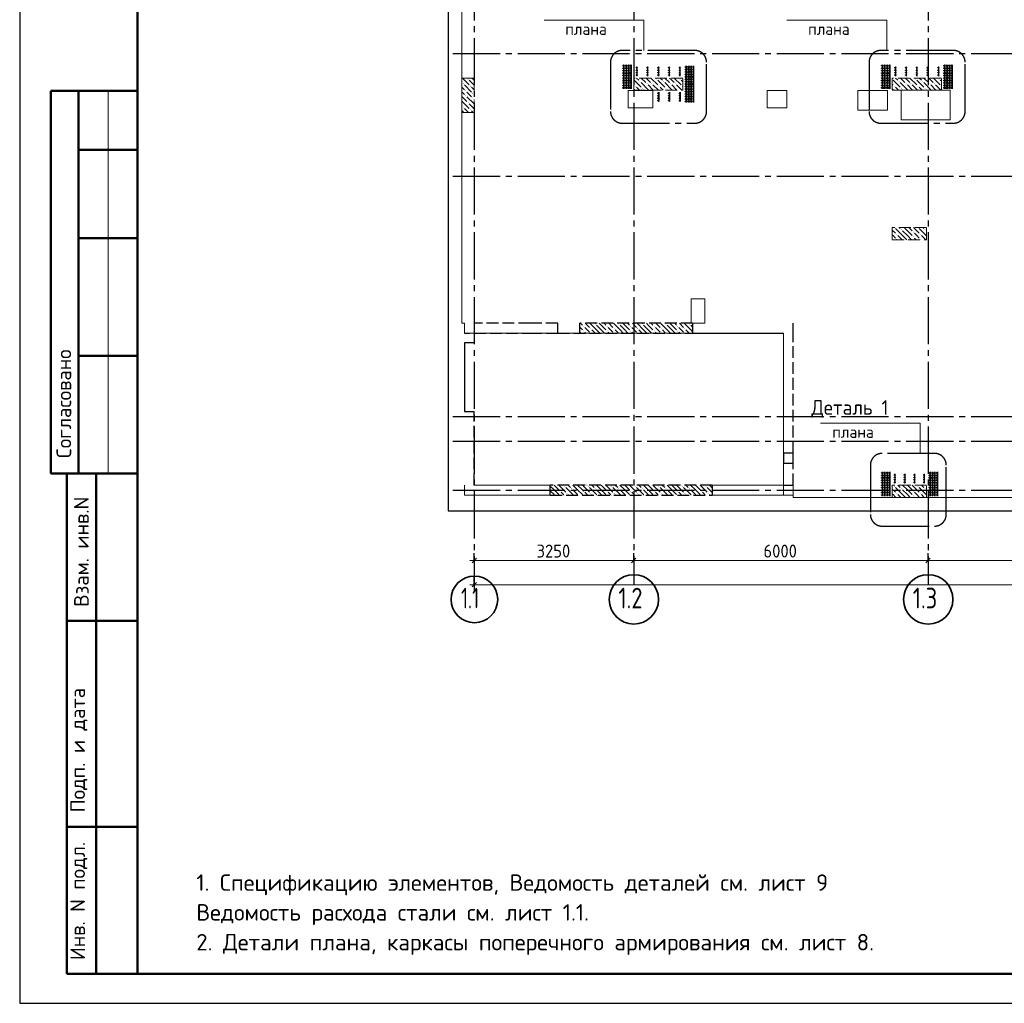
# Model space of a CAD drawing. Header units: millimetres. Extents: x 0 to 50400, y 0 to 35640.
# Tile 1 of 8: x 0 to 20068, y 0 to 20052. Entities that reach past the tile are written whole.
import ezdxf

# ---------------------------------------------------------------- set-up
doc = ezdxf.new("R2010")
doc.units = ezdxf.units.MM
doc.linetypes.add('______2', pattern=[324, 240, -84])
doc.linetypes.add('______5', pattern=[1320, 960, -120, 120, -120])
for name, color, linetype, lineweight in [('Standard', 7, 'Continuous', 25), ('ЖБ Перекрытие верхний уровень', 7, 'Continuous', 35), ('ЖБ Пилон', 7, 'Continuous', 35), ('ЖБ Стена верхний уровень', 7, 'Continuous', 35), ('Общий01', 7, 'Continuous', 13), ('Размерная линия_ общее', 7, 'Continuous', 13)]:
    doc.layers.add(name, color=color, linetype=linetype, lineweight=lineweight)
doc.layers.add('Вспомогательная арматура', color=7, linetype='Continuous', lineweight=18, true_color=0x656565)
doc.layers.add('Поперечная арматура', color=7, linetype='Continuous', lineweight=18, true_color=0x5a2814)
doc.layers.add('Оси', color=7, linetype='______5', true_color=0x656565)
doc.styles.add('ISOCPEUR', font='txt')

msp = doc.modelspace()

# ---------------------------------------------------------------- hatches: boundary and pattern name
at = {"layer": 'ЖБ Пилон', "linetype": 'Continuous', "lineweight": 18, "transparency": 33554687}
for points in [[(9036, 18745), (9044, 18753), (9051, 18745), (9044, 18737)], [(9132, 18841), (9140, 18849), (9147, 18841), (9140, 18833)], [(9180, 18697), (9188, 18705), (9195, 18697), (9188, 18689)], [(12540, 18697), (12548, 18705), (12555, 18697), (12548, 18689)], [(12636, 18793), (12644, 18801), (12651, 18793), (12644, 18785)], [(12780, 18745), (12788, 18753), (12795, 18745), (12788, 18737)], [(12876, 18745), (12884, 18753), (12891, 18745), (12884, 18737)], [(12972, 18841), (12980, 18849), (12987, 18841), (12980, 18833)], [(13020, 18697), (13028, 18705), (13035, 18697), (13028, 18689)], [(13116, 18793), (13124, 18801), (13131, 18793), (13124, 18785)], [(13260, 18745), (13268, 18753), (13275, 18745), (13268, 18737)], [(13356, 18745), (13364, 18753), (13371, 18745), (13364, 18737)], [(13452, 18841), (13460, 18849), (13467, 18841), (13460, 18833)], [(13500, 18697), (13508, 18705), (13515, 18698), (13515, 18697), (13508, 18689)], [(17785, 18844), (17787, 18841), (17785, 18839)], [(17820, 18697), (17828, 18705), (17835, 18697), (17828, 18689)], [(17916, 18793), (17924, 18801), (17931, 18793), (17924, 18785)], [(18060, 18745), (18068, 18753), (18075, 18745), (18068, 18737)], [(18156, 18745), (18164, 18753), (18171, 18745), (18164, 18737)], [(18252, 18841), (18260, 18849), (18267, 18841), (18260, 18833)], [(18300, 18697), (18308, 18705), (18315, 18697), (18308, 18689)], [(18396, 18793), (18404, 18801), (18411, 18793), (18404, 18785)], [(18540, 18745), (18548, 18753), (18555, 18745), (18548, 18737)], [(18636, 18745), (18644, 18753), (18651, 18745), (18644, 18737)], [(18732, 18841), (18740, 18849), (18747, 18841), (18740, 18833)], [(18780, 18697), (18785, 18703), (18785, 18692)], [(9084, 18601), (9092, 18609), (9099, 18601), (9092, 18594)], [(9084, 18505), (9092, 18513), (9099, 18505), (9092, 18497)], [(9228, 18553), (9236, 18561), (9243, 18553), (9236, 18545)], [(9228, 18457), (9236, 18465), (9243, 18457), (9236, 18449)], [(12684, 18649), (12692, 18657), (12699, 18649), (12692, 18641)], [(13164, 18649), (13172, 18657), (13179, 18649), (13172, 18641)], [(17964, 18649), (17972, 18657), (17979, 18649), (17972, 18641)], [(18444, 18649), (18452, 18657), (18459, 18649), (18452, 18641)], [(9036, 18265), (9044, 18273), (9051, 18265), (9044, 18257)], [(9132, 18361), (9140, 18369), (9147, 18361), (9140, 18354)], [(9180, 18217), (9188, 18225), (9195, 18217), (9188, 18209)], [(17830, 15812), (17828, 15809), (17825, 15812)], [(17868, 15673), (17876, 15681), (17883, 15673), (17876, 15665)], [(17964, 15769), (17972, 15777), (17979, 15769), (17972, 15761)], [(18204, 15721), (18212, 15729), (18219, 15721), (18212, 15714)], [(18310, 15812), (18308, 15809), (18305, 15812)], [(18348, 15673), (18356, 15681), (18363, 15673), (18356, 15665)], [(18444, 15769), (18452, 15777), (18459, 15769), (18452, 15761)], [(17868, 15577), (17876, 15585), (17883, 15577), (17876, 15569)], [(18204, 15625), (18212, 15633), (18219, 15625), (18212, 15617)], [(18348, 15577), (18356, 15585), (18363, 15577), (18356, 15569)], [(17820, 10537), (17828, 10545), (17835, 10537), (17828, 10529)], [(17964, 10489), (17972, 10497), (17979, 10489), (17972, 10481)], [(18204, 10441), (18212, 10449), (18219, 10441), (18212, 10433)], [(18300, 10537), (18308, 10545), (18315, 10537), (18308, 10529)], [(18444, 10489), (18452, 10497), (18459, 10489), (18452, 10481)], [(17868, 10393), (17876, 10401), (17883, 10393), (17876, 10385)], [(18204, 10345), (18212, 10353), (18219, 10345), (18212, 10337)], [(18348, 10393), (18356, 10401), (18363, 10393), (18356, 10385)]]:
    msp.add_hatch(color=7, dxfattribs=at).paths.add_polyline_path(points, flags=16)
at = {"layer": 'ЖБ Стена верхний уровень', "linetype": 'Continuous', "lineweight": 18, "transparency": 33554687}
for points in [[(11724, 13849), (11732, 13857), (11739, 13849), (11732, 13841)], [(12204, 13849), (12212, 13857), (12219, 13849), (12212, 13841)], [(12684, 13849), (12692, 13857), (12699, 13849), (12692, 13841)], [(13164, 13849), (13172, 13857), (13179, 13849), (13172, 13841)], [(13644, 13849), (13652, 13857), (13659, 13849), (13652, 13841)], [(11484, 13801), (11492, 13809), (11499, 13801), (11492, 13793)], [(11484, 13705), (11492, 13713), (11499, 13705), (11492, 13697)], [(11628, 13753), (11636, 13761), (11643, 13753), (11636, 13745)], [(11633, 13662), (11636, 13665), (11638, 13662)], [(11964, 13801), (11972, 13809), (11979, 13801), (11972, 13793)], [(11964, 13705), (11972, 13713), (11979, 13705), (11972, 13697)], [(12108, 13753), (12116, 13761), (12123, 13753), (12116, 13745)], [(12113, 13662), (12116, 13665), (12118, 13662)], [(12444, 13801), (12452, 13809), (12459, 13801), (12452, 13793)], [(12444, 13705), (12452, 13713), (12459, 13705), (12452, 13697)], [(12588, 13753), (12596, 13761), (12603, 13753), (12596, 13745)], [(12593, 13662), (12596, 13665), (12598, 13662)], [(12924, 13801), (12932, 13809), (12939, 13801), (12932, 13793)], [(12924, 13705), (12932, 13713), (12939, 13705), (12932, 13697)], [(13068, 13753), (13076, 13761), (13083, 13753), (13076, 13745)], [(13073, 13662), (13076, 13665), (13078, 13662)], [(13404, 13801), (13412, 13809), (13419, 13801), (13412, 13793)], [(13404, 13705), (13412, 13713), (13419, 13705), (13412, 13697)], [(13548, 13753), (13556, 13761), (13563, 13753), (13556, 13745)], [(13553, 13662), (13556, 13665), (13558, 13662)], [(11004, 10441), (11012, 10449), (11019, 10441), (11012, 10433)], [(11004, 10441), (11012, 10449), (11019, 10441), (11012, 10433)], [(11100, 10537), (11108, 10545), (11115, 10537), (11108, 10529)], [(11100, 10537), (11108, 10545), (11115, 10537), (11108, 10529)], [(11244, 10489), (11252, 10497), (11259, 10489), (11252, 10481)], [(11244, 10489), (11252, 10497), (11259, 10489), (11252, 10481)], [(11484, 10441), (11492, 10449), (11499, 10441), (11492, 10433)], [(11484, 10441), (11492, 10449), (11499, 10441), (11492, 10433)], [(11580, 10537), (11588, 10545), (11595, 10537), (11588, 10529)], [(11580, 10537), (11588, 10545), (11595, 10537), (11588, 10529)], [(11724, 10489), (11732, 10497), (11739, 10489), (11732, 10481)], [(11724, 10489), (11732, 10497), (11739, 10489), (11732, 10481)], [(11964, 10441), (11972, 10449), (11979, 10441), (11972, 10433)], [(11964, 10441), (11972, 10449), (11979, 10441), (11972, 10433)], [(12060, 10537), (12068, 10545), (12075, 10537), (12068, 10529)], [(12060, 10537), (12068, 10545), (12075, 10537), (12068, 10529)], [(12204, 10489), (12212, 10497), (12219, 10489), (12212, 10481)], [(12204, 10489), (12212, 10497), (12219, 10489), (12212, 10481)], [(12444, 10441), (12452, 10449), (12459, 10441), (12452, 10433)], [(12444, 10441), (12452, 10449), (12459, 10441), (12452, 10433)], [(12540, 10537), (12548, 10545), (12555, 10537), (12548, 10529)], [(12540, 10537), (12548, 10545), (12555, 10537), (12548, 10529)], [(12684, 10489), (12692, 10497), (12699, 10489), (12692, 10481)], [(12684, 10489), (12692, 10497), (12699, 10489), (12692, 10481)], [(12924, 10441), (12932, 10449), (12939, 10441), (12932, 10433)], [(12924, 10441), (12932, 10449), (12939, 10441), (12932, 10433)], [(13020, 10537), (13028, 10545), (13035, 10537), (13028, 10529)], [(13020, 10537), (13028, 10545), (13035, 10537), (13028, 10529)], [(13164, 10489), (13172, 10497), (13179, 10489), (13172, 10481)], [(13164, 10489), (13172, 10497), (13179, 10489), (13172, 10481)], [(13404, 10441), (13412, 10449), (13419, 10441), (13412, 10433)], [(13404, 10441), (13412, 10449), (13419, 10441), (13412, 10433)], [(13500, 10537), (13508, 10545), (13515, 10537), (13508, 10529)], [(13500, 10537), (13508, 10545), (13515, 10537), (13508, 10529)], [(13644, 10489), (13652, 10497), (13659, 10489), (13652, 10481)], [(13644, 10489), (13652, 10497), (13659, 10489), (13652, 10481)], [(13884, 10441), (13892, 10449), (13899, 10441), (13892, 10433)], [(13884, 10441), (13892, 10449), (13899, 10441), (13892, 10433)], [(13980, 10537), (13988, 10545), (13995, 10537), (13988, 10529)], [(13980, 10537), (13988, 10545), (13995, 10537), (13988, 10529)], [(11148, 10393), (11156, 10401), (11163, 10393), (11156, 10385)], [(11148, 10393), (11156, 10401), (11163, 10393), (11156, 10385)], [(11628, 10393), (11636, 10401), (11643, 10393), (11636, 10385)], [(11628, 10393), (11636, 10401), (11643, 10393), (11636, 10385)], [(12108, 10393), (12116, 10401), (12123, 10393), (12116, 10385)], [(12108, 10393), (12116, 10401), (12123, 10393), (12116, 10385)], [(12588, 10393), (12596, 10401), (12603, 10393), (12596, 10385)], [(12588, 10393), (12596, 10401), (12603, 10393), (12596, 10385)], [(13068, 10393), (13076, 10401), (13083, 10393), (13076, 10385)], [(13068, 10393), (13076, 10401), (13083, 10393), (13076, 10385)], [(13548, 10393), (13556, 10401), (13563, 10393), (13556, 10385)], [(13548, 10393), (13556, 10401), (13563, 10393), (13556, 10385)], [(14028, 10393), (14036, 10401), (14043, 10393), (14036, 10385)], [(14028, 10393), (14036, 10401), (14043, 10393), (14036, 10385)]]:
    msp.add_hatch(color=7, dxfattribs=at).paths.add_polyline_path(points, flags=16)

# ---------------------------------------------------------------- linework, layer by layer
at = {"layer": 'Standard', "color": 7, "linetype": 'Continuous', "lineweight": 25, "transparency": 33554687}
msp.add_line((2400, 35040), (2400, 1270), dxfattribs=at)
at = {"layer": 'Standard', "color": 7, "linetype": '______5', "lineweight": -3, "transparency": 33554687}
for p, q in [((13760, 19424), (12281, 19424)), ((19030, 19424), (17551, 19424)), ((12041, 19184), (12041, 18182)), ((14000, 18182), (14000, 19184)), ((17311, 19184), (17311, 18182)), ((19270, 18182), (19270, 19184)), ((12281, 17942), (13760, 17942)), ((17551, 17942), (19030, 17942)), ((18646, 11210), (17578, 11210)), ((17338, 10970), (17338, 9968)), ((18886, 9968), (18886, 10970)), ((17578, 9728), (18646, 9728))]:
    msp.add_line(p, q, dxfattribs=at)
at = {"layer": 'Standard', "color": 7, "linetype": 'Continuous', "lineweight": 50, "transparency": 33554687}
for p, q in [((7, 18600), (0, 18600)), ((2400, 18600), (632, 18600)), ((632, 18600), (632, 10800)), ((632, 18600), (632, 10800)), ((1200, 18600), (1200, 10800)), ((2400, 17400), (1200, 17400)), ((2400, 15600), (1200, 15600)), ((2400, 13200), (1200, 13200)), ((0, 10800), (7, 10800)), ((632, 10800), (2400, 10800)), ((960, 600), (960, 10800)), ((960, 600), (960, 10800)), ((1560, 600), (1560, 10800)), ((960, 7800), (2400, 7800)), ((960, 3600), (2400, 3600)), ((2400, 600), (960, 600))]:
    msp.add_line(p, q, dxfattribs=at)
at = {"layer": 'Standard', "color": 7, "linetype": 'Continuous', "lineweight": 13, "transparency": 33554687}
msp.add_line((1800, 18600), (1800, 10800), dxfattribs=at)
at = {"layer": 'Standard', "color": 7, "linetype": 'Continuous', "lineweight": 25, "transparency": 33554687}
msp.add_lwpolyline([(0, 0), (50400, 0), (50400, 35640), (0, 35640), (0, 0)], close=True, dxfattribs=at)
at = {"layer": 'Standard', "color": 7, "linetype": 'Continuous', "lineweight": 50, "transparency": 33554687}
msp.add_lwpolyline([(2400, 35040), (49800, 35040), (49800, 600), (2400, 600), (2400, 35040)], close=True, dxfattribs=at)
at = {"layer": 'Standard', "color": 254, "linetype": 'Continuous', "lineweight": -3, "true_color": 0xc4c4ff, "transparency": 33554687}
msp.add_lwpolyline([(8731, 10041), (33981, 10041), (33981, 32977), (8731, 32977), (8731, 10041)], dxfattribs=at)
at = {"layer": 'Standard', "color": 7, "linetype": '______5', "lineweight": -3, "transparency": 33554687}
for centre, start, end in [((12281, 19184), 90, 180), ((13760, 19184), 0, 90), ((17551, 19184), 90, 180), ((19030, 19184), 0, 90), ((12281, 18182), 180, 270), ((13760, 18182), 270, 0), ((17551, 18182), 180, 270), ((19030, 18182), 270, 0), ((17578, 10970), 90, 180), ((18646, 10970), 0, 90), ((17578, 9968), 180, 270), ((18646, 9968), 270, 0)]:
    msp.add_arc(centre, 240, start, end, dxfattribs=at)
at = {"layer": 'Вспомогательная арматура', "color": 7, "linetype": 'Continuous', "lineweight": 25, "transparency": 33554687}
for p, q in [((12315, 19133), (12315, 18641)), ((12315, 19133), (12315, 18641)), ((12365, 19133), (12365, 18641)), ((12365, 19133), (12365, 18641)), ((12415, 19133), (12415, 18641)), ((12415, 19133), (12415, 18641)), ((12465, 19133), (12465, 18641)), ((12465, 19133), (12465, 18641)), ((12585, 18901), (12585, 19093)), ((12585, 18901), (12585, 19093)), ((12805, 18901), (12805, 19093)), ((12805, 18901), (12805, 19093)), ((13025, 18901), (13025, 19093)), ((13025, 18901), (13025, 19093)), ((13245, 18901), (13245, 19093)), ((13245, 18901), (13245, 19093)), ((13465, 18901), (13465, 19093)), ((13465, 18901), (13465, 19093)), ((13585, 19108), (13585, 18366)), ((13585, 19108), (13585, 18366)), ((13635, 19108), (13635, 18366)), ((13635, 19108), (13635, 18366)), ((13685, 19108), (13685, 18366)), ((13685, 19108), (13685, 18366)), ((13735, 19108), (13735, 18366)), ((13735, 19108), (13735, 18366)), ((17585, 19133), (17585, 18641)), ((17585, 19133), (17585, 18641)), ((17635, 19133), (17635, 18641)), ((17635, 19133), (17635, 18641)), ((17685, 19133), (17685, 18641)), ((17685, 19133), (17685, 18641)), ((17735, 19133), (17735, 18641)), ((17735, 19133), (17735, 18641)), ((17855, 18901), (17855, 19093)), ((17855, 18901), (17855, 19093)), ((18075, 18901), (18075, 19093)), ((18075, 18901), (18075, 19093)), ((18295, 18901), (18295, 19093)), ((18295, 18901), (18295, 19093)), ((18515, 18901), (18515, 19093)), ((18515, 18901), (18515, 19093)), ((18735, 18901), (18735, 19093)), ((18735, 18901), (18735, 19093)), ((18855, 19133), (18855, 18641)), ((18855, 19133), (18855, 18641)), ((18905, 19133), (18905, 18641)), ((18905, 19133), (18905, 18641)), ((18955, 19133), (18955, 18641)), ((18955, 19133), (18955, 18641)), ((19005, 19133), (19005, 18641)), ((19005, 19133), (19005, 18641)), ((13025, 18573), (13025, 18381)), ((13025, 18573), (13025, 18381)), ((13245, 18573), (13245, 18381)), ((13245, 18573), (13245, 18381)), ((13465, 18573), (13465, 18381)), ((13465, 18573), (13465, 18381)), ((17585, 10833), (17585, 10341)), ((17585, 10833), (17585, 10341)), ((17635, 10833), (17635, 10341)), ((17635, 10833), (17635, 10341)), ((17685, 10833), (17685, 10341)), ((17685, 10833), (17685, 10341)), ((17735, 10833), (17735, 10341)), ((17735, 10833), (17735, 10341)), ((17845, 10601), (17845, 10793)), ((17845, 10601), (17845, 10793)), ((18045, 10601), (18045, 10793)), ((18045, 10601), (18045, 10793)), ((18245, 10601), (18245, 10793)), ((18245, 10601), (18245, 10793)), ((18445, 10601), (18445, 10793)), ((18445, 10601), (18445, 10793)), ((18555, 10833), (18555, 10341)), ((18555, 10833), (18555, 10341)), ((18605, 10833), (18605, 10341)), ((18605, 10833), (18605, 10341)), ((18655, 10833), (18655, 10341)), ((18655, 10833), (18655, 10341)), ((18705, 10833), (18705, 10341)), ((18705, 10833), (18705, 10341))]:
    msp.add_line(p, q, dxfattribs=at)
at = {"layer": 'ЖБ Перекрытие верхний уровень', "color": 7, "linetype": 'Continuous', "lineweight": 18, "transparency": 33554687}
for p, q in [((9015, 32612), (9015, 13862)), ((12905, 18605), (12405, 18605)), ((12405, 18605), (12405, 18255)), ((12905, 18255), (12905, 18605)), ((15635, 18605), (15235, 18605)), ((15235, 18605), (15235, 18255)), ((15635, 18255), (15635, 18605)), ((17685, 18605), (17085, 18605)), ((17085, 18605), (17085, 18205)), ((17685, 18205), (17685, 18605)), ((18965, 18612), (17965, 18612)), ((17965, 18612), (17965, 18012)), ((18965, 18012), (18965, 18612)), ((12405, 18255), (12905, 18255)), ((15235, 18255), (15635, 18255)), ((17085, 18205), (17685, 18205)), ((17965, 18012), (18965, 18012)), ((13964, 14362), (13684, 14362)), ((13684, 14362), (13684, 13862)), ((13964, 13862), (13964, 14362)), ((9015, 13862), (9065, 13862)), ((9065, 13862), (9065, 13662)), ((13684, 13862), (13964, 13862)), ((9065, 13662), (15565, 13662)), ((15565, 13662), (15565, 10362)), ((15565, 10362), (15765, 10362)), ((15765, 10362), (15765, 10312)), ((15765, 10312), (33665, 10312))]:
    msp.add_line(p, q, dxfattribs=at)
at = {"layer": 'ЖБ Пилон', "color": 253, "linetype": '______2', "lineweight": 13, "true_color": 0xa0a0a0, "transparency": 33554687}
for p, q in [((9265, 18862), (9015, 18862)), ((9015, 18862), (9015, 18162)), ((9265, 18162), (9265, 18862)), ((13515, 18862), (12515, 18862)), ((12515, 18862), (12515, 18612)), ((13515, 18612), (13515, 18862)), ((18785, 18862), (17785, 18862)), ((17785, 18862), (17785, 18612)), ((18785, 18612), (18785, 18862)), ((12515, 18612), (13515, 18612)), ((17785, 18612), (18785, 18612)), ((9015, 18162), (9265, 18162)), ((18485, 15812), (17785, 15812)), ((17785, 15812), (17785, 15562)), ((18485, 15562), (18485, 15812)), ((17785, 15562), (18485, 15562)), ((18485, 10562), (17785, 10562)), ((17785, 10562), (17785, 10312)), ((18485, 10312), (18485, 10562)), ((17785, 10312), (18485, 10312))]:
    msp.add_line(p, q, dxfattribs=at)
at = {"layer": 'ЖБ Пилон', "color": 9, "linetype": 'Continuous', "lineweight": 18, "true_color": 0xc7c7c7, "transparency": 33554687}
for p, q in [((9020, 18769), (9015, 18774)), ((9015, 18678), (9068, 18625)), ((9022, 18862), (9164, 18721)), ((9068, 18721), (9212, 18577)), ((9164, 18817), (9265, 18716)), ((9265, 18620), (9212, 18673)), ((9214, 18862), (9260, 18817)), ((12515, 18730), (12524, 18721)), ((12524, 18817), (12668, 18673)), ((12633, 18612), (12572, 18673)), ((12574, 18862), (12620, 18817)), ((12812, 18625), (12668, 18769)), ((12670, 18862), (12764, 18769)), ((12812, 18817), (12766, 18862)), ((12860, 18769), (12812, 18817)), ((12812, 18721), (12908, 18625)), ((12862, 18862), (13004, 18721)), ((12908, 18721), (13017, 18612)), ((13004, 18817), (13148, 18673)), ((13113, 18612), (13052, 18673)), ((13054, 18862), (13100, 18817)), ((13292, 18625), (13148, 18769)), ((13150, 18862), (13244, 18769)), ((13292, 18817), (13246, 18862)), ((13340, 18769), (13292, 18817)), ((13292, 18721), (13388, 18625)), ((13342, 18862), (13484, 18721)), ((13388, 18721), (13497, 18612)), ((13484, 18817), (13515, 18786)), ((17785, 18740), (17804, 18721)), ((17804, 18817), (17948, 18673)), ((17913, 18612), (17852, 18673)), ((17854, 18862), (17900, 18817)), ((18092, 18625), (17948, 18769)), ((17950, 18862), (18044, 18769)), ((18092, 18817), (18046, 18862)), ((18140, 18769), (18092, 18817)), ((18092, 18721), (18188, 18625)), ((18142, 18862), (18284, 18721)), ((18188, 18721), (18297, 18612)), ((18284, 18817), (18428, 18673)), ((18393, 18612), (18332, 18673)), ((18334, 18862), (18380, 18817)), ((18572, 18625), (18428, 18769)), ((18430, 18862), (18524, 18769)), ((18572, 18817), (18526, 18862)), ((18620, 18769), (18572, 18817)), ((18572, 18721), (18668, 18625)), ((18622, 18862), (18764, 18721)), ((18668, 18721), (18777, 18612)), ((18764, 18817), (18785, 18796)), ((9015, 18582), (9068, 18529)), ((9015, 18486), (9116, 18385)), ((9164, 18529), (9116, 18577)), ((9116, 18481), (9260, 18337)), ((9212, 18481), (9164, 18529)), ((9260, 18529), (9265, 18524)), ((12515, 18634), (12537, 18612)), ((12716, 18625), (12728, 18612)), ((12812, 18625), (12824, 18612)), ((13196, 18625), (13208, 18612)), ((13292, 18625), (13304, 18612)), ((17785, 18644), (17817, 18612)), ((17996, 18625), (18008, 18612)), ((18092, 18625), (18104, 18612)), ((18476, 18625), (18488, 18612)), ((18572, 18625), (18584, 18612)), ((9020, 18289), (9015, 18294)), ((9020, 18385), (9164, 18241)), ((9164, 18337), (9265, 18236)), ((9260, 18433), (9265, 18428)), ((9015, 18198), (9050, 18162)), ((9068, 18241), (9146, 18162)), ((9242, 18162), (9212, 18193)), ((17785, 15764), (17852, 15697)), ((17804, 15649), (17785, 15668)), ((17996, 15649), (17852, 15793)), ((17929, 15812), (17948, 15793)), ((17996, 15745), (18092, 15649)), ((18092, 15745), (18024, 15812)), ((18092, 15745), (18188, 15649)), ((18120, 15812), (18188, 15745)), ((18216, 15812), (18332, 15697)), ((18284, 15649), (18236, 15697)), ((18476, 15649), (18332, 15793)), ((18409, 15812), (18428, 15793)), ((18476, 15745), (18485, 15736)), ((17785, 15572), (17794, 15562)), ((17852, 15601), (17804, 15649)), ((17900, 15649), (17986, 15562)), ((17996, 15649), (18082, 15562)), ((18092, 15649), (18178, 15562)), ((18236, 15601), (18274, 15562)), ((18332, 15601), (18284, 15649)), ((18380, 15649), (18466, 15562)), ((18476, 15649), (18485, 15640)), ((17785, 10484), (17852, 10417)), ((17802, 10562), (17804, 10561)), ((17996, 10369), (17852, 10513)), ((17898, 10562), (17948, 10513)), ((18092, 10465), (17994, 10562)), ((17996, 10465), (18092, 10369)), ((18092, 10561), (18188, 10465)), ((18092, 10465), (18188, 10369)), ((18188, 10561), (18332, 10417)), ((18282, 10562), (18284, 10561)), ((18476, 10369), (18332, 10513)), ((18378, 10562), (18428, 10513)), ((18485, 10552), (18474, 10562)), ((18476, 10465), (18485, 10456)), ((17804, 10369), (17785, 10388)), ((17852, 10321), (17804, 10369)), ((17900, 10369), (17956, 10312)), ((17996, 10369), (18052, 10312)), ((18092, 10369), (18148, 10312)), ((18284, 10369), (18236, 10417)), ((18236, 10321), (18244, 10312)), ((18332, 10321), (18284, 10369)), ((18380, 10369), (18436, 10312)), ((18476, 10369), (18485, 10360))]:
    msp.add_line(p, q, dxfattribs=at)
at = {"layer": 'ЖБ Стена верхний уровень', "color": 251, "linetype": '______2', "lineweight": -3, "true_color": 0x656565, "transparency": 33554687}
for p, q in [((10405, 13862), (9265, 13862)), ((10965, 13862), (10405, 13862)), ((11415, 13662), (11415, 13862)), ((13715, 13862), (11415, 13862)), ((13715, 13862), (13715, 13662)), ((15765, 13662), (15765, 13862)), ((15765, 11212), (15765, 13862)), ((9065, 13662), (9165, 13662)), ((9065, 13662), (9165, 13662)), ((9265, 13662), (10405, 13662)), ((10405, 13662), (10965, 13662)), ((10965, 13662), (11415, 13662)), ((10965, 13662), (15565, 13662)), ((13715, 13662), (15565, 13662)), ((15765, 11212), (15765, 13662)), ((9265, 10562), (9265, 12062)), ((9265, 10562), (9265, 12062)), ((15565, 11212), (15565, 11012)), ((15765, 11012), (15765, 11212)), ((15765, 10562), (15765, 11012)), ((15765, 10562), (15765, 11012)), ((10815, 10362), (10815, 10562)), ((14115, 10562), (10815, 10562)), ((14115, 10562), (10815, 10562)), ((14115, 10562), (14115, 10362)), ((15565, 10562), (15765, 10562)), ((15565, 10562), (15765, 10562)), ((10815, 10362), (14115, 10362)), ((10815, 10362), (14115, 10362))]:
    msp.add_line(p, q, dxfattribs=at)
at = {"layer": 'ЖБ Стена верхний уровень', "color": 7, "linetype": 'Continuous', "lineweight": 25, "transparency": 33554687}
for p, q in [((9265, 13862), (9265, 13662)), ((10965, 13662), (10965, 13862)), ((9065, 13462), (9065, 12062)), ((9265, 13462), (9065, 13462)), ((9065, 12062), (9265, 12062)), ((15765, 11212), (15565, 11212)), ((15565, 11012), (15765, 11012))]:
    msp.add_line(p, q, dxfattribs=at)
at = {"layer": 'ЖБ Стена верхний уровень', "color": 9, "linetype": 'Continuous', "lineweight": 18, "true_color": 0xc7c7c7, "transparency": 33554687}
for p, q in [((11430, 13862), (11468, 13825)), ((11526, 13862), (11612, 13777)), ((11756, 13729), (11623, 13862)), ((11852, 13825), (11814, 13862)), ((11910, 13862), (11948, 13825)), ((12007, 13862), (12092, 13777)), ((12236, 13729), (12103, 13862)), ((12332, 13825), (12294, 13862)), ((12390, 13862), (12428, 13825)), ((12487, 13862), (12572, 13777)), ((12716, 13729), (12583, 13862)), ((12812, 13825), (12774, 13862)), ((12870, 13862), (12908, 13825)), ((12967, 13862), (13052, 13777)), ((13196, 13729), (13063, 13862)), ((13292, 13825), (13254, 13862)), ((13350, 13862), (13388, 13825)), ((13447, 13862), (13532, 13777)), ((13676, 13729), (13543, 13862)), ((11415, 13782), (11468, 13729)), ((11415, 13686), (11438, 13662)), ((11564, 13729), (11516, 13777)), ((11516, 13681), (11534, 13662)), ((11612, 13681), (11564, 13729)), ((11660, 13729), (11726, 13662)), ((11756, 13825), (11852, 13729)), ((11756, 13729), (11823, 13662)), ((11852, 13825), (11948, 13729)), ((11852, 13729), (11918, 13662)), ((12044, 13729), (11996, 13777)), ((11996, 13681), (12014, 13662)), ((12092, 13681), (12044, 13729)), ((12140, 13729), (12206, 13662)), ((12236, 13825), (12332, 13729)), ((12236, 13729), (12303, 13662)), ((12332, 13825), (12428, 13729)), ((12332, 13729), (12398, 13662)), ((12524, 13729), (12476, 13777)), ((12476, 13681), (12494, 13662)), ((12572, 13681), (12524, 13729)), ((12620, 13729), (12686, 13662)), ((12716, 13825), (12812, 13729)), ((12716, 13729), (12783, 13662)), ((12812, 13825), (12908, 13729)), ((12812, 13729), (12878, 13662)), ((13004, 13729), (12956, 13777)), ((12956, 13681), (12974, 13662)), ((13052, 13681), (13004, 13729)), ((13100, 13729), (13166, 13662)), ((13196, 13825), (13292, 13729)), ((13196, 13729), (13263, 13662)), ((13292, 13825), (13388, 13729)), ((13292, 13729), (13358, 13662)), ((13484, 13729), (13436, 13777)), ((13436, 13681), (13454, 13662)), ((13532, 13681), (13484, 13729)), ((13580, 13729), (13646, 13662)), ((13676, 13825), (13715, 13786)), ((13676, 13729), (13715, 13690)), ((10892, 10465), (10815, 10542)), ((10892, 10465), (10815, 10542)), ((10815, 10446), (10892, 10369)), ((10815, 10446), (10892, 10369)), ((10892, 10561), (10988, 10465)), ((10892, 10561), (10988, 10465)), ((10892, 10465), (10988, 10369)), ((10892, 10465), (10988, 10369)), ((10988, 10561), (11132, 10417)), ((10988, 10561), (11132, 10417)), ((11082, 10562), (11084, 10561)), ((11082, 10562), (11084, 10561)), ((11276, 10369), (11132, 10513)), ((11276, 10369), (11132, 10513)), ((11178, 10562), (11228, 10513)), ((11178, 10562), (11228, 10513)), ((11372, 10465), (11274, 10562)), ((11372, 10465), (11274, 10562)), ((11276, 10465), (11372, 10369)), ((11276, 10465), (11372, 10369)), ((11372, 10561), (11468, 10465)), ((11372, 10561), (11468, 10465)), ((11372, 10465), (11468, 10369)), ((11372, 10465), (11468, 10369)), ((11468, 10561), (11612, 10417)), ((11468, 10561), (11612, 10417)), ((11562, 10562), (11564, 10561)), ((11562, 10562), (11564, 10561)), ((11756, 10369), (11612, 10513)), ((11756, 10369), (11612, 10513)), ((11658, 10562), (11708, 10513)), ((11658, 10562), (11708, 10513)), ((11852, 10465), (11754, 10562)), ((11852, 10465), (11754, 10562)), ((11756, 10465), (11852, 10369)), ((11756, 10465), (11852, 10369)), ((11852, 10561), (11948, 10465)), ((11852, 10561), (11948, 10465)), ((11852, 10465), (11948, 10369)), ((11852, 10465), (11948, 10369)), ((11948, 10561), (12092, 10417)), ((11948, 10561), (12092, 10417)), ((12042, 10562), (12044, 10561)), ((12042, 10562), (12044, 10561)), ((12236, 10369), (12092, 10513)), ((12236, 10369), (12092, 10513)), ((12138, 10562), (12188, 10513)), ((12138, 10562), (12188, 10513)), ((12332, 10465), (12234, 10562)), ((12332, 10465), (12234, 10562)), ((12236, 10465), (12332, 10369)), ((12236, 10465), (12332, 10369)), ((12332, 10561), (12428, 10465)), ((12332, 10561), (12428, 10465)), ((12332, 10465), (12428, 10369)), ((12332, 10465), (12428, 10369)), ((12428, 10561), (12572, 10417)), ((12428, 10561), (12572, 10417)), ((12522, 10562), (12524, 10561)), ((12522, 10562), (12524, 10561)), ((12716, 10369), (12572, 10513)), ((12716, 10369), (12572, 10513)), ((12618, 10562), (12668, 10513)), ((12618, 10562), (12668, 10513)), ((12812, 10465), (12714, 10562)), ((12812, 10465), (12714, 10562)), ((12716, 10465), (12812, 10369)), ((12716, 10465), (12812, 10369)), ((12812, 10561), (12908, 10465)), ((12812, 10561), (12908, 10465)), ((12812, 10465), (12908, 10369)), ((12812, 10465), (12908, 10369)), ((12908, 10561), (13052, 10417)), ((12908, 10561), (13052, 10417)), ((13002, 10562), (13004, 10561)), ((13002, 10562), (13004, 10561)), ((13196, 10369), (13052, 10513)), ((13196, 10369), (13052, 10513)), ((13098, 10562), (13148, 10513)), ((13098, 10562), (13148, 10513)), ((13292, 10465), (13194, 10562)), ((13292, 10465), (13194, 10562)), ((13196, 10465), (13292, 10369)), ((13196, 10465), (13292, 10369)), ((13292, 10561), (13388, 10465)), ((13292, 10561), (13388, 10465)), ((13292, 10465), (13388, 10369)), ((13292, 10465), (13388, 10369)), ((13388, 10561), (13532, 10417)), ((13388, 10561), (13532, 10417)), ((13482, 10562), (13484, 10561)), ((13482, 10562), (13484, 10561)), ((13676, 10369), (13532, 10513)), ((13676, 10369), (13532, 10513)), ((13578, 10562), (13628, 10513)), ((13578, 10562), (13628, 10513)), ((13772, 10465), (13674, 10562)), ((13772, 10465), (13674, 10562)), ((13676, 10465), (13772, 10369)), ((13676, 10465), (13772, 10369)), ((13772, 10561), (13868, 10465)), ((13772, 10561), (13868, 10465)), ((13772, 10465), (13868, 10369)), ((13772, 10465), (13868, 10369)), ((13868, 10561), (14012, 10417)), ((13868, 10561), (14012, 10417)), ((13962, 10562), (13964, 10561)), ((13962, 10562), (13964, 10561)), ((14115, 10410), (14012, 10513)), ((14115, 10410), (14012, 10513)), ((14058, 10562), (14108, 10513)), ((14058, 10562), (14108, 10513)), ((10892, 10369), (10898, 10362)), ((10892, 10369), (10898, 10362)), ((11084, 10369), (11036, 10417)), ((11084, 10369), (11036, 10417)), ((11090, 10362), (11084, 10369)), ((11090, 10362), (11084, 10369)), ((11180, 10369), (11186, 10362)), ((11180, 10369), (11186, 10362)), ((11276, 10369), (11282, 10362)), ((11276, 10369), (11282, 10362)), ((11372, 10369), (11378, 10362)), ((11372, 10369), (11378, 10362)), ((11564, 10369), (11516, 10417)), ((11564, 10369), (11516, 10417)), ((11570, 10362), (11564, 10369)), ((11570, 10362), (11564, 10369)), ((11660, 10369), (11666, 10362)), ((11660, 10369), (11666, 10362)), ((11756, 10369), (11762, 10362)), ((11756, 10369), (11762, 10362)), ((11852, 10369), (11858, 10362)), ((11852, 10369), (11858, 10362)), ((12044, 10369), (11996, 10417)), ((12044, 10369), (11996, 10417)), ((12050, 10362), (12044, 10369)), ((12050, 10362), (12044, 10369)), ((12140, 10369), (12146, 10362)), ((12140, 10369), (12146, 10362)), ((12236, 10369), (12242, 10362)), ((12236, 10369), (12242, 10362)), ((12332, 10369), (12338, 10362)), ((12332, 10369), (12338, 10362)), ((12524, 10369), (12476, 10417)), ((12524, 10369), (12476, 10417)), ((12530, 10362), (12524, 10369)), ((12530, 10362), (12524, 10369)), ((12620, 10369), (12626, 10362)), ((12620, 10369), (12626, 10362)), ((12716, 10369), (12722, 10362)), ((12716, 10369), (12722, 10362)), ((12812, 10369), (12818, 10362)), ((12812, 10369), (12818, 10362)), ((13004, 10369), (12956, 10417)), ((13004, 10369), (12956, 10417)), ((13010, 10362), (13004, 10369)), ((13010, 10362), (13004, 10369)), ((13100, 10369), (13106, 10362)), ((13100, 10369), (13106, 10362)), ((13196, 10369), (13202, 10362)), ((13196, 10369), (13202, 10362)), ((13292, 10369), (13298, 10362)), ((13292, 10369), (13298, 10362)), ((13484, 10369), (13436, 10417)), ((13484, 10369), (13436, 10417)), ((13490, 10362), (13484, 10369)), ((13490, 10362), (13484, 10369)), ((13580, 10369), (13586, 10362)), ((13580, 10369), (13586, 10362)), ((13676, 10369), (13682, 10362)), ((13676, 10369), (13682, 10362)), ((13772, 10369), (13778, 10362)), ((13772, 10369), (13778, 10362)), ((13964, 10369), (13916, 10417)), ((13964, 10369), (13916, 10417)), ((13970, 10362), (13964, 10369)), ((13970, 10362), (13964, 10369)), ((14060, 10369), (14066, 10362)), ((14060, 10369), (14066, 10362))]:
    msp.add_line(p, q, dxfattribs=at)
at = {"layer": 'ЖБ Стена верхний уровень', "color": 7, "linetype": 'Continuous', "lineweight": 18, "transparency": 33554687}
for p, q in [((9265, 13662), (10405, 13662)), ((9065, 10562), (9065, 10362)), ((9065, 10562), (9065, 10362)), ((10305, 10562), (9265, 10562)), ((10305, 10562), (9265, 10562)), ((10815, 10562), (10305, 10562)), ((15565, 10562), (14115, 10562)), ((15765, 10362), (15765, 10562)), ((9065, 10362), (10815, 10362)), ((9065, 10362), (10305, 10362)), ((14115, 10362), (15765, 10362))]:
    msp.add_line(p, q, dxfattribs=at)
at = {"layer": 'Общий01', "color": 7, "linetype": 'Continuous', "lineweight": 13, "transparency": 33554687}
for points in [[(10688, 20040), (12721, 20040), (12721, 19424)], [(15638, 20040), (17671, 20040), (17671, 19424)], [(16321, 11826), (18354, 11826), (18354, 11210)]]:
    msp.add_lwpolyline(points, dxfattribs=at)
at = {"layer": 'Оси', "color": 8, "linetype": '______5', "lineweight": -3, "transparency": 33554687}
for p, q in [((9265, 32877), (9265, 8527)), ((12515, 32877), (12515, 8527)), ((18515, 32877), (18515, 8527)), ((8831, 19362), (42963, 19362)), ((8831, 16862), (42963, 16862)), ((8831, 11962), (42963, 11962)), ((8831, 11462), (42963, 11462)), ((8831, 10462), (42963, 10462))]:
    msp.add_line(p, q, dxfattribs=at)
at = {"layer": 'Оси', "color": 7, "linetype": 'Continuous', "lineweight": 35, "transparency": 33554687}
for centre, radius in [((9268, 8234), 475), ((12518, 8234), 503), ((18518, 8234), 503)]:
    msp.add_circle(centre, radius, dxfattribs=at)
at = {"layer": 'Поперечная арматура', "color": 7, "linetype": 'Continuous', "lineweight": 50, "transparency": 33554687}
for centre in [(12305, 19112), (12305, 19062), (12355, 19112), (12355, 19062), (12405, 19112), (12405, 19062), (12455, 19112), (12455, 19062), (12575, 19072), (12795, 19072), (13015, 19072), (13235, 19072), (13455, 19072), (13575, 19087), (13625, 19087), (13675, 19087), (13725, 19087), (17575, 19112), (17575, 19062), (17625, 19112), (17625, 19062), (17675, 19112), (17675, 19062), (17725, 19112), (17725, 19062), (17845, 19072), (18065, 19072), (18285, 19072), (18505, 19072), (18725, 19072), (18845, 19112), (18845, 19062), (18895, 19112), (18895, 19062), (18945, 19112), (18945, 19062), (18995, 19112), (18995, 19062), (12305, 19012), (12305, 18962), (12305, 18912), (12305, 18862), (12355, 19012), (12355, 18962), (12355, 18912), (12355, 18862), (12405, 19012), (12405, 18962), (12405, 18912), (12405, 18862), (12455, 19012), (12455, 18962), (12455, 18912), (12455, 18862), (12575, 19022), (12575, 18972), (12575, 18922), (12795, 19022), (12795, 18972), (12795, 18922), (13015, 19022), (13015, 18972), (13015, 18922), (13235, 19022), (13235, 18972), (13235, 18922), (13455, 19022), (13455, 18972), (13455, 18922), (13575, 19037), (13575, 18987), (13575, 18937), (13575, 18887), (13625, 19037), (13625, 18987), (13625, 18937), (13625, 18887), (13675, 19037), (13675, 18987), (13675, 18937), (13675, 18887), (13725, 19037), (13725, 18987), (13725, 18937), (13725, 18887), (17575, 19012), (17575, 18962), (17575, 18912), (17575, 18862), (17625, 19012), (17625, 18962), (17625, 18912), (17625, 18862), (17675, 19012), (17675, 18962), (17675, 18912), (17675, 18862), (17725, 19012), (17725, 18962), (17725, 18912), (17725, 18862), (17845, 19022), (17845, 18972), (17845, 18922), (18065, 19022), (18065, 18972), (18065, 18922), (18285, 19022), (18285, 18972), (18285, 18922), (18505, 19022), (18505, 18972), (18505, 18922), (18725, 19022), (18725, 18972), (18725, 18922), (18845, 19012), (18845, 18962), (18845, 18912), (18845, 18862), (18895, 19012), (18895, 18962), (18895, 18912), (18895, 18862), (18945, 19012), (18945, 18962), (18945, 18912), (18945, 18862), (18995, 19012), (18995, 18962), (18995, 18912), (18995, 18862), (12305, 18812), (12305, 18762), (12305, 18712), (12305, 18662), (12355, 18812), (12355, 18762), (12355, 18712), (12355, 18662), (12405, 18812), (12405, 18762), (12405, 18712), (12405, 18662), (12455, 18812), (12455, 18762), (12455, 18712), (12455, 18662), (13575, 18837), (13575, 18787), (13575, 18737), (13575, 18687), (13625, 18837), (13625, 18787), (13625, 18737), (13625, 18687), (13675, 18837), (13675, 18787), (13675, 18737), (13675, 18687), (13725, 18837), (13725, 18787), (13725, 18737), (13725, 18687), (17575, 18812), (17575, 18762), (17575, 18712), (17575, 18662), (17625, 18812), (17625, 18762), (17625, 18712), (17625, 18662), (17675, 18812), (17675, 18762), (17675, 18712), (17675, 18662), (17725, 18812), (17725, 18762), (17725, 18712), (17725, 18662), (18845, 18812), (18845, 18762), (18845, 18712), (18845, 18662), (18895, 18812), (18895, 18762), (18895, 18712), (18895, 18662), (18945, 18812), (18945, 18762), (18945, 18712), (18945, 18662), (18995, 18812), (18995, 18762), (18995, 18712), (18995, 18662), (13015, 18552), (13015, 18502), (13235, 18552), (13235, 18502), (13455, 18552), (13455, 18502), (13575, 18637), (13575, 18587), (13575, 18537), (13575, 18487), (13625, 18637), (13625, 18587), (13625, 18537), (13625, 18487), (13675, 18637), (13675, 18587), (13675, 18537), (13675, 18487), (13725, 18637), (13725, 18587), (13725, 18537), (13725, 18487), (13015, 18452), (13015, 18402), (13235, 18452), (13235, 18402), (13455, 18452), (13455, 18402), (13575, 18437), (13575, 18387), (13625, 18437), (13625, 18387), (13675, 18437), (13675, 18387), (13725, 18437), (13725, 18387), (17575, 10812), (17575, 10762), (17575, 10712), (17575, 10662), (17625, 10812), (17625, 10762), (17625, 10712), (17625, 10662), (17675, 10812), (17675, 10762), (17675, 10712), (17675, 10662), (17725, 10812), (17725, 10762), (17725, 10712), (17725, 10662), (17835, 10772), (17835, 10722), (17835, 10672), (18035, 10772), (18035, 10722), (18035, 10672), (18235, 10772), (18235, 10722), (18235, 10672), (18435, 10772), (18435, 10722), (18435, 10672), (18545, 10812), (18545, 10762), (18545, 10712), (18545, 10662), (18595, 10812), (18595, 10762), (18595, 10712), (18595, 10662), (18645, 10812), (18645, 10762), (18645, 10712), (18645, 10662), (18695, 10812), (18695, 10762), (18695, 10712), (18695, 10662), (17575, 10612), (17575, 10562), (17575, 10512), (17575, 10462), (17625, 10612), (17625, 10562), (17625, 10512), (17625, 10462), (17675, 10612), (17675, 10562), (17675, 10512), (17675, 10462), (17725, 10612), (17725, 10562), (17725, 10512), (17725, 10462), (17835, 10622), (18035, 10622), (18235, 10622), (18435, 10622), (18545, 10612), (18545, 10562), (18545, 10512), (18545, 10462), (18595, 10612), (18595, 10562), (18595, 10512), (18595, 10462), (18645, 10612), (18645, 10562), (18645, 10512), (18645, 10462), (18695, 10612), (18695, 10562), (18695, 10512), (18695, 10462), (17575, 10412), (17575, 10362), (17625, 10412), (17625, 10362), (17675, 10412), (17675, 10362), (17725, 10412), (17725, 10362), (18545, 10412), (18545, 10362), (18595, 10412), (18595, 10362), (18645, 10412), (18645, 10362), (18695, 10412), (18695, 10362)]:
    msp.add_circle(centre, 4, dxfattribs=at)
at = {"layer": 'Размерная линия_ общее', "color": 7, "linetype": 'Continuous', "lineweight": 25, "transparency": 33554687}
for p, q in [((9220, 8982), (9310, 9072)), ((12470, 8982), (12560, 9072)), ((18470, 8982), (18560, 9072)), ((9220, 8487), (9310, 8577))]:
    msp.add_line(p, q, dxfattribs=at)
at = {"layer": 'Размерная линия_ общее', "color": 7, "linetype": 'Continuous', "lineweight": -3, "transparency": 33554687}
for p, q in [((9265, 9027), (9265, 9177)), ((12515, 9027), (12515, 9177)), ((18515, 9027), (18515, 9177)), ((9265, 9027), (9265, 8877)), ((12515, 9027), (12515, 8877)), ((18515, 9027), (18515, 8877)), ((9265, 8532), (9265, 8682)), ((9265, 8532), (9265, 8382)), ((9265, 8532), (9265, 8438))]:
    msp.add_line(p, q, dxfattribs=at)
at = {"layer": 'Размерная линия_ общее', "color": 7, "linetype": 'Continuous', "lineweight": 13, "transparency": 33554687}
for p, q in [((9265, 9027), (9175, 9027)), ((9265, 9027), (12515, 9027)), ((12515, 9027), (18515, 9027)), ((18515, 9027), (24515, 9027)), ((9265, 8532), (9175, 8532)), ((9265, 8532), (40065, 8532))]:
    msp.add_line(p, q, dxfattribs=at)

# ---------------------------------------------------------------- texts
at = {"layer": 'Standard', "color": 7, "linetype": 'Continuous', "lineweight": 50, "transparency": 33554687, "char_height": 300, "attachment_point": 7, "rotation": 90, "style": 'ISOCPEUR'}
for s, insert, width in [('\\A1;{\\fISOCPEUR|i0|b0;\\H300.000000;\\W1.000000;\\C7;Согласовано}\\P', (1050, 11114), 2486.25), ('\\A1;{\\fISOCPEUR|i0|b0;\\H300.000000;\\W1.000000;\\C7;Взам. инв.N}\\P', (1408, 8083), 2290.92), ('\\A1;{\\fISOCPEUR|i0|b0;\\H300.000000;\\W1.000000;\\C7;Подп. и дата}\\P', (1379, 3891), 2636.47), ('\\A1;{\\fISOCPEUR|i0|b0;\\H300.000000;\\W1.000000;\\C7;Инв. N подл.}\\P', (1379, 881), 2426.15)]:
    msp.add_mtext(s, dxfattribs=dict(at, insert=insert, width=width))
at = {"layer": 'Standard', "color": 7, "linetype": 'Continuous', "lineweight": 13, "transparency": 33554687, "insert": (3600, 2629), "char_height": 336, "width": 13882.68, "attachment_point": 1, "line_spacing_factor": 1.084337}
msp.add_mtext('\\A1;{\\fISOCPEUR|i0|b0;\\H335.999994;\\W1.000000;\\C7;1. Спецификацию элементов, Ведомость деталей см. лист 9}\\P{\\fISOCPEUR|i0|b0;\\H335.999994;\\W1.000000;\\C7;Ведомость расхода стали см. лист 1.1.}\\P{\\fISOCPEUR|i0|b0;\\H335.999994;\\W1.000000;\\C7;2. Детали плана, каркасы поперечного армирования см. лист 8.}\\P', dxfattribs=at)
at = {"layer": 'Общий01', "color": 7, "linetype": 'Continuous', "lineweight": 25, "transparency": 33554687, "attachment_point": 7, "style": 'ISOCPEUR'}
for s, insert, char_height, width in [('\\W0.95;плана', (11119, 19741), 240, 1001.19), ('\\W0.95;плана', (16069, 19741), 240, 1001.19), ('\\W0.94;Деталь 1', (16136, 11935), 300, 1879.59), ('\\W0.95;плана', (16561, 11527), 240, 1001.19)]:
    msp.add_mtext(s, dxfattribs=dict(at, insert=insert, char_height=char_height, width=width))
at = {"layer": 'Оси', "color": 7, "linetype": 'Continuous', "lineweight": 35, "transparency": 33554687, "char_height": 420, "attachment_point": 7, "style": 'ISOCPEUR'}
for s, insert, width in [('\\W0.68;1.1', (8995, 8051), 689.49), ('\\W0.79;1.2', (12203, 8051), 795.29), ('\\W0.79;1.3', (18203, 8051), 795.29)]:
    msp.add_mtext(s, dxfattribs=dict(at, insert=insert, width=width))
at = {"layer": 'Размерная линия_ общее', "color": 7, "linetype": 'Continuous', "lineweight": 25, "transparency": 33554687, "char_height": 264, "attachment_point": 7, "style": 'ISOCPEUR'}
for s, insert, width in [('\\W0.93;3250', (10534, 9087), 861.71), ('\\W0.93;6000', (15159, 9087), 861.72)]:
    msp.add_mtext(s, dxfattribs=dict(at, insert=insert, width=width))

doc.saveas('drawing.dxf')
